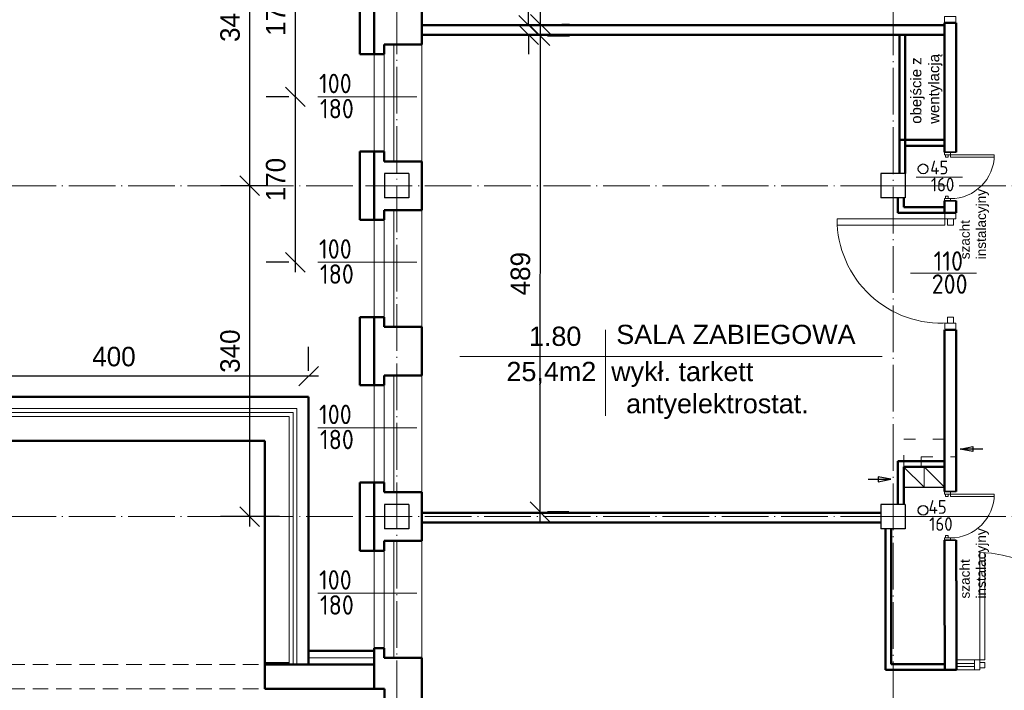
# Model space of a CAD drawing. Header units: millimetres. Extents: x -642 to 14033, y 1994 to 13520.
# Tile 42 of 72: x 4276 to 5287, y 7559 to 8248. Entities that reach past the tile are written whole.
import ezdxf

# ---------------------------------------------------------------- set-up
doc = ezdxf.new("R2010")
doc.units = ezdxf.units.MM
for name, pattern in [('ACAD_ISO03W100', [30, 12, -18]), ('ACAD_ISO04W100', [30.5, 24, -3, 0.5, -3]), ('KRESKOWA_X2', [12, 8, -4])]:
    doc.linetypes.add(name, pattern=pattern)
for name, color, linetype, lineweight in [('drzwi', 140, 'Continuous', 13), ('KOMINY', 43, 'Continuous', 15), ('opisy drzwi', 40, 'Continuous', 13), ('opisy pom', 3, 'Continuous', 18), ('opisy pom.50', 3, 'Continuous', 20), ('przerywana', 7, 'KRESKOWA_X2', 9), ('sciany', 4, 'Continuous', 35), ('symetria', 7, 'ACAD_ISO04W100', 9), ('słupy', 2, 'Continuous', 30), ('ula-szraf', 40, 'Continuous', 9), ('wymiary', 1, 'Continuous', 13), ('ściana', 4, 'Continuous', 50)]:
    doc.layers.add(name, color=color, linetype=linetype, lineweight=lineweight)
doc.layers.add('kanalizacja', color=210, linetype='Continuous')
doc.styles.add('ISO', font='isocp.shx')
doc.styles.add('ROMANS', font='ROMANS')
doc.styles.add('SYSTEM', font='TXT')
doc.linetypes.add('BATTING', pattern='A,0.0001,-0.1,[134,ltypeshp.shx,S=0.1,R=0,X=-0.1,Y=0],-0.2,[134,ltypeshp.shx,S=0.1,R=180,X=0.1,Y=0],-0.1', length=0.4001)
doc.dimstyles.new('Jacek2', dxfattribs={"dimscale": 2, "dimtxt": 10, "dimasz": 10, "dimexe": 15, "dimexo": 15, "dimgap": 5, "dimtad": 1, "dimdec": 0, "dimzin": 0, "dimdsep": 46, "dimtxsty": 'Standard', "dimblk": 'OBLIQUE', "dimcen": 0, "dimdle": 5, "dimadec": 1, "dimazin": 0, "dimtfac": 1, "dimtdec": 0, "dimtofl": 0, "dimtmove": 0, "dimatfit": 3, "dimfxl": 1, "dimtolj": 1, "dimtzin": 0, "dimarcsym": 0})

# ---------------------------------------------------------------- blocks, each defined once
blk = doc.blocks.new('_OBLIQUE')
at = {"color": 0, "linetype": 'ByBlock'}
blk.add_line((-0.5, -0.5), (0.5, 0.5), dxfattribs=at)
blk = doc.blocks.new('*D279')
at = {"layer": 'Defpoints', "color": 0, "transparency": 16777216}
for p in [(4788.1, 8231.4), (4788.1, 7742.5), (4810.1, 7742.5)]:
    blk.add_point(p, dxfattribs=at)
at = {"layer": 'wymiary', "color": 0, "lineweight": -2, "transparency": 16777216}
for p, q in [((4810.5, 8241.4), (4810.1, 7732.5)), ((4818.1, 8231.4), (4840.5, 8231.4)), ((4818.1, 7742.5), (4840.1, 7742.5))]:
    blk.add_line(p, q, dxfattribs=at)
at = {"layer": 'wymiary', "color": 0, "lineweight": -2, "transparency": 16777216, "xscale": 20, "yscale": 20, "zscale": 20}
for p, rotation in [((4810.5, 8231.4), 89.95947965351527), ((4810.1, 7742.5), 269.9594796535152)]:
    blk.add_blockref('_OBLIQUE', p, dxfattribs=dict(at, rotation=rotation))
at = {"layer": 'wymiary', "color": 0, "transparency": 16777216, "insert": (4790.3, 7987), "char_height": 20, "attachment_point": 5, "rotation": 89.9595}
blk.add_mtext('\\A1;489', dxfattribs=at)
blk = doc.blocks.new('*D280')
at = {"layer": 'Defpoints', "color": 0, "transparency": 16777216}
for p in [(4788.1, 8242.4), (4788.1, 8232.4), (4798.7, 8232.4)]:
    blk.add_point(p, dxfattribs=at)
at = {"layer": 'wymiary', "color": 0, "lineweight": -2, "transparency": 16777216}
for p, q in [((4798.7, 8242.4), (4798.7, 8337.4)), ((4818.1, 8242.4), (4828.7, 8242.4)), ((4798.7, 8232.4), (4798.7, 8212.4)), ((4818.1, 8232.4), (4828.7, 8232.4))]:
    blk.add_line(p, q, dxfattribs=at)
at = {"layer": 'wymiary', "color": 0, "lineweight": -2, "transparency": 16777216, "xscale": 20, "yscale": 20, "zscale": 20}
for p, rotation in [((4798.7, 8242.4), 269.9594796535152), ((4798.7, 8232.4), 89.95947965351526)]:
    blk.add_blockref('_OBLIQUE', p, dxfattribs=dict(at, rotation=rotation))
at = {"layer": 'wymiary', "color": 0, "transparency": 16777216, "insert": (4778.7, 8315.8), "char_height": 20, "attachment_point": 5, "rotation": 89.9595}
blk.add_mtext('\\A1;10', dxfattribs=at)
blk = doc.blocks.new('*D304')
at = {"layer": 'Defpoints', "color": 0, "transparency": 16777216}
for p in [(4172.6, 7881.7), (4172.6, 7857.3), (4572.6, 7857.3)]:
    blk.add_point(p, dxfattribs=at)
at = {"layer": 'wymiary', "color": 0, "lineweight": -2, "transparency": 16777216}
for p, q in [((4172.6, 7887.3), (4172.6, 7911.7)), ((4572.6, 7887.3), (4572.6, 7911.7)), ((4582.6, 7881.7), (4162.6, 7881.7))]:
    blk.add_line(p, q, dxfattribs=at)
at = {"layer": 'wymiary', "color": 0, "lineweight": -2, "transparency": 16777216, "xscale": 20, "yscale": 20, "zscale": 20, "rotation": 180}
blk.add_blockref('_OBLIQUE', (4172.6, 7881.7), dxfattribs=at)
at = {"layer": 'wymiary', "color": 0, "lineweight": -2, "transparency": 16777216, "xscale": 20, "yscale": 20, "zscale": 20}
blk.add_blockref('_OBLIQUE', (4572.6, 7881.7), dxfattribs=at)
at = {"layer": 'wymiary', "color": 0, "transparency": 16777216, "insert": (4372.6, 7901.7), "char_height": 20, "attachment_point": 5}
blk.add_mtext('\\A1;400', dxfattribs=at)
blk = doc.blocks.new('*D319')
at = {"layer": 'Defpoints', "color": 0, "transparency": 16777216}
for p in [(4809.1, 8543.4), (4810.7, 8543.4), (4802.7, 8243.4)]:
    blk.add_point(p, dxfattribs=at)
at = {"layer": 'wymiary', "color": 0, "lineweight": -2, "transparency": 16777216}
for p, q in [((4810.7, 8233.4), (4810.7, 8553.4)), ((4839.1, 8543.4), (4840.7, 8543.4)), ((4832.7, 8243.4), (4840.7, 8243.4))]:
    blk.add_line(p, q, dxfattribs=at)
at = {"layer": 'wymiary', "color": 0, "lineweight": -2, "transparency": 16777216, "xscale": 20, "yscale": 20, "zscale": 20}
for p, rotation in [((4810.7, 8543.4), 90), ((4810.7, 8243.4), 270)]:
    blk.add_blockref('_OBLIQUE', p, dxfattribs=dict(at, rotation=rotation))
at = {"layer": 'wymiary', "color": 0, "transparency": 16777216, "insert": (4790.7, 8393.4), "char_height": 20, "attachment_point": 5, "rotation": 90}
blk.add_mtext('\\A1;300', dxfattribs=at)
blk = doc.blocks.new('*D486')
at = {"layer": 'Defpoints', "color": 0, "transparency": 16777216}
for p in [(4582.2, 8338.7), (4558.9, 8168.7), (4582.2, 8168.7)]:
    blk.add_point(p, dxfattribs=at)
at = {"layer": 'wymiary', "color": 0, "lineweight": -2, "transparency": 16777216}
for p, q in [((4558.9, 8348.7), (4558.9, 8158.7)), ((4552.2, 8338.7), (4528.9, 8338.7)), ((4552.2, 8168.7), (4528.9, 8168.7))]:
    blk.add_line(p, q, dxfattribs=at)
at = {"layer": 'wymiary', "color": 0, "lineweight": -2, "transparency": 16777216, "xscale": 20, "yscale": 20, "zscale": 20}
for p, rotation in [((4558.9, 8338.7), 90), ((4558.9, 8168.7), 270)]:
    blk.add_blockref('_OBLIQUE', p, dxfattribs=dict(at, rotation=rotation))
at = {"layer": 'wymiary', "color": 0, "transparency": 16777216, "insert": (4538.9, 8253.7), "char_height": 20, "attachment_point": 5, "rotation": 90}
blk.add_mtext('\\A1;170', dxfattribs=at)
blk = doc.blocks.new('*D487')
at = {"layer": 'Defpoints', "color": 0, "transparency": 16777216}
for p in [(4582.2, 8168.7), (4558.9, 7998.7), (4582.2, 7998.7)]:
    blk.add_point(p, dxfattribs=at)
at = {"layer": 'wymiary', "color": 0, "lineweight": -2, "transparency": 16777216}
for p, q in [((4558.9, 8178.7), (4558.9, 7988.7)), ((4552.2, 8168.7), (4528.9, 8168.7)), ((4552.2, 7998.7), (4528.9, 7998.7))]:
    blk.add_line(p, q, dxfattribs=at)
at = {"layer": 'wymiary', "color": 0, "lineweight": -2, "transparency": 16777216, "xscale": 20, "yscale": 20, "zscale": 20}
for p, rotation in [((4558.9, 8168.7), 90), ((4558.9, 7998.7), 270)]:
    blk.add_blockref('_OBLIQUE', p, dxfattribs=dict(at, rotation=rotation))
at = {"layer": 'wymiary', "color": 0, "transparency": 16777216, "insert": (4538.9, 8083.7), "char_height": 20, "attachment_point": 5, "rotation": 90}
blk.add_mtext('\\A1;170', dxfattribs=at)
blk = doc.blocks.new('*D495')
at = {"layer": 'Defpoints', "color": 0, "transparency": 16777216}
for p in [(4558.9, 8417.4), (4512, 8077.4), (4558.9, 8077.4)]:
    blk.add_point(p, dxfattribs=at)
at = {"layer": 'wymiary', "color": 0, "lineweight": -2, "transparency": 16777216}
for p, q in [((4512, 8427.4), (4512, 8067.4)), ((4528.9, 8417.4), (4482, 8417.4)), ((4528.9, 8077.4), (4482, 8077.4))]:
    blk.add_line(p, q, dxfattribs=at)
at = {"layer": 'wymiary', "color": 0, "lineweight": -2, "transparency": 16777216, "xscale": 20, "yscale": 20, "zscale": 20}
for p, rotation in [((4512, 8417.4), 90), ((4512, 8077.4), 270)]:
    blk.add_blockref('_OBLIQUE', p, dxfattribs=dict(at, rotation=rotation))
at = {"layer": 'wymiary', "color": 0, "transparency": 16777216, "insert": (4492, 8247.4), "char_height": 20, "attachment_point": 5, "rotation": 90}
blk.add_mtext('\\A1;340', dxfattribs=at)
blk = doc.blocks.new('*D496')
at = {"layer": 'Defpoints', "color": 0, "transparency": 16777216}
for p in [(4558.9, 8077.4), (4512, 7737.4), (4572.6, 7737.4)]:
    blk.add_point(p, dxfattribs=at)
at = {"layer": 'wymiary', "color": 0, "lineweight": -2, "transparency": 16777216}
for p, q in [((4512, 8087.4), (4512, 7727.4)), ((4528.9, 8077.4), (4482, 8077.4)), ((4542.6, 7737.4), (4482, 7737.4))]:
    blk.add_line(p, q, dxfattribs=at)
at = {"layer": 'wymiary', "color": 0, "lineweight": -2, "transparency": 16777216, "xscale": 20, "yscale": 20, "zscale": 20}
for p, rotation in [((4512, 8077.4), 90), ((4512, 7737.4), 270)]:
    blk.add_blockref('_OBLIQUE', p, dxfattribs=dict(at, rotation=rotation))
at = {"layer": 'wymiary', "color": 0, "transparency": 16777216, "insert": (4492, 7907.4), "char_height": 20, "attachment_point": 5, "rotation": 90}
blk.add_mtext('\\A1;340', dxfattribs=at)

msp = doc.modelspace()

# ---------------------------------------------------------------- linework, layer by layer
at = {"layer": 'drzwi'}
for p, q in [((5238.3, 7586.5), (5256.8, 7586.5)), ((5238.3, 7583.5), (5256.8, 7583.5))]:
    msp.add_line(p, q, dxfattribs=at)
msp.add_lwpolyline([(5256.7, 7579.8), (5256.7, 7590.2), (5238.3, 7590.2), (5238.3, 7579.8)], close=True, dxfattribs=at)
for points in [[(5226.1, 8251.1, 0), (5226.1, 8244.9, 0), (5237.6, 8244.9, 0), (5237.6, 8251.1, 0), (5226.1, 8251.1, 0)], [(5226.1, 8109.1, 0), (5226.1, 8111.6, 0), (5232.1, 8111.6, 0), (5232.1, 8109.1, 0), (5226.1, 8109.1, 0)], [(5227.1, 8109.1, 0), (5227.1, 8106.6, 0), (5229.6, 8106.6, 0), (5229.6, 8109.1, 0), (5227.1, 8109.1, 0)], [(5232.1, 8109.1, 0), (5232.1, 8106.6, 0), (5277.1, 8106.6, 0), (5277.1, 8109.1, 0), (5232.1, 8109.1, 0)], [(5226.1, 8064.2, 0), (5226.1, 8061.7, 0), (5232.1, 8061.7, 0), (5232.1, 8064.2, 0), (5226.1, 8064.2, 0)], [(5227.1, 8064.2, 0), (5227.1, 8066.6, 0), (5229.6, 8066.6, 0), (5229.6, 8064.2, 0), (5227.1, 8064.2, 0)], [(5226.2, 8043.2, 0), (5226.2, 8037, 0), (5115.6, 8037, 0)], [(5115.6, 8043.2, 0), (5226.2, 8043.2, 0)], [(5226.2, 8043.2, 0), (5226.2, 8049.4, 0), (5237.7, 8049.4, 0), (5237.7, 8043.2, 0), (5226.2, 8043.2, 0)], [(5235.2, 8043.2, 0), (5235.2, 8037, 0), (5229, 8037, 0), (5229, 8043.2, 0), (5235.2, 8043.2, 0)], [(5235.2, 7936.1, 0), (5235.2, 7942.3, 0), (5229, 7942.3, 0), (5229, 7936.1, 0), (5235.2, 7936.1, 0)], [(5226.2, 7936.1, 0), (5226.2, 7929.9, 0), (5237.7, 7929.9, 0), (5237.7, 7936.1, 0), (5226.2, 7936.1, 0)], [(5226.1, 7760.5, 0), (5226.1, 7763, 0), (5232.1, 7763, 0), (5232.1, 7760.5, 0), (5226.1, 7760.5, 0)], [(5227.1, 7760.5, 0), (5227.1, 7758, 0), (5229.6, 7758, 0), (5229.6, 7760.5, 0), (5227.1, 7760.5, 0)], [(5232.1, 7760.5, 0), (5232.1, 7758, 0), (5277.1, 7758, 0), (5277.1, 7760.5, 0), (5232.1, 7760.5, 0)], [(5226.1, 7715.6, 0), (5226.1, 7713.1, 0), (5232.1, 7713.1, 0), (5232.1, 7715.6, 0), (5226.1, 7715.6, 0)], [(5227.1, 7715.6, 0), (5227.1, 7718.1, 0), (5229.6, 7718.1, 0), (5229.6, 7715.6, 0), (5227.1, 7715.6, 0)], [(5262.4, 7700.7, 0), (5262.1, 7590.2, 0)], [(5262.1, 7590.2, 0), (5267.5, 7590.2, 0), (5267.3, 7699.6, 0)], [(5262.1, 7590.2, 0), (5256.7, 7590.2, 0), (5256.7, 7579.8, 0), (5262.1, 7579.8, 0), (5262.1, 7590.2, 0)], [(5262.1, 7582, 0), (5267.5, 7582, 0), (5267.5, 7587.4, 0), (5262.1, 7587.4, 0), (5262.1, 7582, 0)]]:
    msp.add_polyline3d(points, dxfattribs=at)
for centre, radius, start, end in [((5232.1, 8109.1), 45, 270, 0), ((5222.7, 8043.2), 107.1, 179.9998, 274.0037), ((5232.1, 7760.5), 45, 270, 0), ((5256.7, 7560.6), 140.2, 12.808, 87.6565)]:
    msp.add_arc(centre, radius, start, end, dxfattribs=at)
at = {"layer": 'kanalizacja'}
for centre in [(5204, 8094.7), (5204, 7743.8)]:
    msp.add_circle(centre, 5, dxfattribs=at)
at = {"layer": 'KOMINY', "lineweight": 18}
for p, q in [((5184, 7788.5), (5205.1, 7767.5)), ((5205, 7788.5), (5226.1, 7767.5)), ((5226.1, 7767.4), (5184.1, 7767.4))]:
    msp.add_line(p, q, dxfattribs=at)
at = {"layer": 'KOMINY', "linetype": 'ACAD_ISO03W100', "lineweight": 18}
for points in [[(5184.1, 7788.5), (5184.1, 7816.8), (5236.6, 7816.8)], [(5202.1, 7788.5), (5202.1, 7798.8), (5236.6, 7798.8)]]:
    msp.add_lwpolyline(points, dxfattribs=at)
at = {"layer": 'KOMINY', "lineweight": 30}
for points in [[(5265.2, 7806.8), (5242, 7806.8), (5255.1, 7809.4), (5255.1, 7804.2), (5242, 7806.8)], [(5147.6, 7775.9), (5170.8, 7775.9), (5157.7, 7778.4), (5157.7, 7773.3), (5170.8, 7775.9)]]:
    msp.add_lwpolyline(points, dxfattribs=at)
at = {"layer": 'KOMINY', "lineweight": 18}
for points in [[(5184.1, 7788.5), (5205.1, 7788.5), (5205.1, 7767.5), (5184.1, 7767.5)], [(5205.1, 7788.5), (5226.1, 7788.5), (5226.1, 7767.5), (5205.1, 7767.5)]]:
    msp.add_lwpolyline(points, close=True, dxfattribs=at)
at = {"layer": 'opisy drzwi'}
for p, q in [((4660.1, 8222.4), (4660.1, 8102.4)), ((4689.1, 8222.4), (4689.1, 8102.4)), ((4640.1, 8212.4), (4640.1, 8112.4)), ((4650.1, 8212.4), (4650.1, 8112.4)), ((4582.2, 8168.7), (4683.9, 8168.7)), ((5244.3, 8086), (5196.8, 8086)), ((4660.1, 8052.4), (4660.1, 7932.4)), ((4689.1, 8052.4), (4689.1, 7932.4)), ((4640.1, 8042.4), (4640.1, 7942.4)), ((4650.1, 8042.4), (4650.1, 7942.4)), ((4582.2, 7998.7), (4683.9, 7998.7)), ((5191.1, 7987.4), (5259, 7987.4)), ((4660.1, 7882.4), (4660.1, 7762.4)), ((4689.1, 7882.4), (4689.1, 7762.4)), ((4640.1, 7872.4), (4640.1, 7772.4)), ((4650.1, 7872.4), (4650.1, 7772.4)), ((4560.6, 7848.4), (4184.6, 7848.4)), ((4552.6, 7840.4), (4192.6, 7840.4)), ((4552.6, 7585.4), (4552.6, 7840.4)), ((4560.6, 7585.4), (4560.6, 7848.4)), ((4582.2, 7828.7), (4683.9, 7828.7)), ((5244.3, 7737.4), (5196.8, 7737.4)), ((4660.1, 7712.4), (4660.1, 7592.4)), ((4689.1, 7712.4), (4689.1, 7592.4)), ((4640.1, 7702.4), (4640.1, 7602.4)), ((4650.1, 7702.4), (4650.1, 7602.4)), ((4582.2, 7658.7), (4683.9, 7658.7)), ((4552.6, 7587.4), (4527.6, 7587.4))]:
    msp.add_line(p, q, dxfattribs=at)
at = {"layer": 'opisy drzwi', "linetype": 'BATTING', "ltscale": 2}
msp.add_line((4552.6, 7586.4), (4527.6, 7586.4), dxfattribs=at)
at = {"layer": 'opisy pom'}
msp.add_line((5162, 7901.8), (4728, 7901.8), dxfattribs=at)
at = {"layer": 'opisy pom.50'}
msp.add_line((4877.6, 7929.3), (4877.6, 7840.9), dxfattribs=at)
at = {"layer": 'przerywana', "linetype": 'KRESKOWA_X2', "ltscale": 2}
for p, q in [((4217.1, 7585.4), (4527.6, 7585.4)), ((4217.1, 7560.4), (4527.6, 7560.4))]:
    msp.add_line(p, q, dxfattribs=at)
at = {"layer": 'sciany'}
for points in [[(5226.1, 8111.7), (5238.1, 8111.7)], [(5226.1, 8061.7), (5238.1, 8061.7)], [(5226.1, 7763.1), (5238.1, 7763.1)], [(5226.1, 7713.1), (5238.1, 7713.1)]]:
    msp.add_lwpolyline(points, dxfattribs=at)
at = {"layer": 'symetria', "linetype": 'ACAD_ISO04W100', "ltscale": 2}
for p, q in [((4663.1, 5955.6), (4663.1, 10845.2)), ((5173.1, 5954.4), (5173.1, 10824.4)), ((6143.1, 8077.4), (4138.3, 8077.4)), ((6143.1, 7737.4), (3127.2, 7737.4))]:
    msp.add_line(p, q, dxfattribs=at)
at = {"layer": 'symetria'}
for p, q in [((5188.1, 8077.4), (5158.1, 8077.4)), ((5188.1, 7737.4), (5158.1, 7737.4))]:
    msp.add_line(p, q, dxfattribs=at)
at = {"layer": 'słupy'}
for p, q in [((4675.6, 8089.9), (4650.6, 8089.9)), ((4650.6, 8089.9), (4650.6, 8064.9)), ((4675.6, 8089.9), (4675.6, 8064.9)), ((5160.6, 8089.9), (5160.6, 8064.9)), ((5185.6, 8089.9), (5160.6, 8089.9)), ((5185.6, 8089.9), (5160.6, 8089.9)), ((5160.6, 8089.9), (5160.6, 8064.9)), ((5185.6, 8089.9), (5185.6, 8064.9)), ((5185.6, 8089.9), (5185.6, 8064.9)), ((4675.6, 8064.9), (4650.6, 8064.9)), ((5185.6, 8064.9), (5160.6, 8064.9)), ((5185.6, 8064.9), (5160.6, 8064.9)), ((4675.6, 7749.9), (4650.6, 7749.9)), ((4650.6, 7749.9), (4650.6, 7724.9)), ((4675.6, 7749.9), (4675.6, 7724.9)), ((5160.6, 7749.9), (5160.6, 7724.9)), ((5185.6, 7749.9), (5160.6, 7749.9)), ((5185.6, 7749.9), (5160.6, 7749.9)), ((5160.6, 7749.9), (5160.6, 7724.9)), ((5185.6, 7749.9), (5185.6, 7724.9)), ((5185.6, 7749.9), (5185.6, 7724.9)), ((4675.6, 7724.9), (4650.6, 7724.9)), ((5185.6, 7724.9), (5160.6, 7724.9)), ((5185.6, 7724.9), (5160.6, 7724.9))]:
    msp.add_line(p, q, dxfattribs=at)
at = {"layer": 'ula-szraf', "linetype": 'BATTING', "ltscale": 8}
for p, q in [((4556.6, 7844.4), (4188.6, 7844.4)), ((4556.6, 7585.4), (4556.6, 7844.4))]:
    msp.add_line(p, q, dxfattribs=at)
at = {"layer": 'ula-szraf', "linetype": 'BATTING', "ltscale": 14}
msp.add_line((4640.1, 7592.4), (4572.6, 7592.4), dxfattribs=at)
at = {"layer": 'ściana'}
for p, q in [((4625.1, 8212.4), (4625.1, 8282.4)), ((4640.1, 8212.4), (4640.1, 8282.4)), ((4689.1, 8232.4), (4689.1, 8272.4)), ((5226.1, 8242.4), (4689.1, 8242.4)), ((5238.1, 8244.9), (5226.1, 8244.9)), ((5226.1, 8111.7), (5226.1, 8244.9)), ((5238.1, 8111.7), (5238.1, 8244.9)), ((4689.1, 8222.4), (4689.1, 8232.4)), ((5226.1, 8232.4), (4689.1, 8232.4)), ((5179.6, 8089.9), (5179.6, 8232.4)), ((5185.6, 8089.9), (5185.6, 8232.4)), ((4650.1, 8212.4), (4650.1, 8222.4)), ((4689.1, 8222.4), (4650.1, 8222.4)), ((4650.1, 8212.4), (4625.1, 8212.4)), ((4650.1, 8212.4), (4640.1, 8212.4)), ((5179.6, 8124.4), (5226.1, 8124.4)), ((5185.6, 8118.4), (5226.1, 8118.4)), ((4650.1, 8112.4), (4625.1, 8112.4)), ((4625.1, 8042.4), (4625.1, 8112.4)), ((4650.1, 8112.4), (4640.1, 8112.4)), ((4640.1, 8042.4), (4640.1, 8112.4)), ((4650.1, 8102.4), (4650.1, 8112.4)), ((4689.1, 8102.4), (4650.1, 8102.4)), ((4689.1, 8092.4), (4689.1, 8102.4)), ((4689.1, 8052.4), (4689.1, 8092.4)), ((5178.1, 8049.4), (5178.1, 8064.9)), ((5184.1, 8055.4), (5184.1, 8064.9)), ((4640.1, 8042.4), (4640.1, 8062.4)), ((5184.1, 8055.4), (5226.1, 8055.4)), ((5226.1, 8049.4), (5226.1, 8061.7)), ((5238.1, 8049.4), (5238.1, 8061.7)), ((4650.1, 8042.4), (4650.1, 8052.4)), ((4689.1, 8052.4), (4650.1, 8052.4)), ((5178.1, 8049.4), (5226.1, 8049.4)), ((5226.1, 8049.4), (5238.1, 8049.4)), ((4650.1, 8042.4), (4625.1, 8042.4)), ((4650.1, 8042.4), (4640.1, 8042.4)), ((4650.1, 7942.4), (4625.1, 7942.4)), ((4625.1, 7872.4), (4625.1, 7942.4)), ((4640.1, 7872.4), (4640.1, 7942.4)), ((4650.1, 7942.4), (4640.1, 7942.4)), ((4650.1, 7932.4), (4650.1, 7942.4)), ((4689.1, 7932.4), (4650.1, 7932.4)), ((4689.1, 7882.4), (4689.1, 7932.4)), ((5226.1, 7763.1), (5226.1, 7929.4)), ((5226.3, 7929.4), (5237.9, 7929.4)), ((5238.1, 7763.1), (5238.1, 7929.4)), ((4650.1, 7872.4), (4650.1, 7882.4)), ((4689.1, 7882.4), (4650.1, 7882.4)), ((4650.1, 7872.4), (4625.1, 7872.4)), ((4650.1, 7872.4), (4640.1, 7872.4)), ((4572.6, 7860.4), (4172.6, 7860.4)), ((4572.6, 7585.4), (4572.6, 7860.4)), ((4527.6, 7815.4), (4217.6, 7815.4)), ((4527.6, 7560.4), (4527.6, 7815.4)), ((5178.1, 7794.5), (5226.1, 7794.5)), ((5178.1, 7749.9), (5178.1, 7794.5)), ((5184.1, 7788.5), (5226.1, 7788.5)), ((5184.1, 7749.9), (5184.1, 7788.5)), ((4650.1, 7772.4), (4625.1, 7772.4)), ((4625.1, 7702.4), (4625.1, 7772.4)), ((4640.1, 7722.4), (4640.1, 7772.4)), ((4650.1, 7772.4), (4640.1, 7772.4)), ((4650.1, 7762.4), (4650.1, 7772.4)), ((4689.1, 7762.4), (4650.1, 7762.4)), ((4689.1, 7743.4), (4689.1, 7762.4)), ((4689.1, 7712.4), (4689.1, 7743.4)), ((5160.6, 7741.4), (4689.1, 7741.4)), ((5160.6, 7731.4), (4689.1, 7731.4)), ((4640.1, 7702.4), (4640.1, 7722.4)), ((5165.3, 7579.8), (5165.3, 7724.9)), ((5171.3, 7585.8), (5171.3, 7724.9)), ((4650.1, 7702.4), (4650.1, 7712.4)), ((4689.1, 7712.4), (4650.1, 7712.4)), ((5226.1, 7671.4), (5226.1, 7713.1)), ((5238.1, 7671.4), (5238.1, 7713.1)), ((4650.1, 7702.4), (4625.1, 7702.4)), ((4650.1, 7702.4), (4640.1, 7702.4)), ((5226.2, 7579.9), (5226.1, 7671.4)), ((5226.1, 7671.4), (5226.1, 7671.4)), ((5238.3, 7579.8), (5238.2, 7671.4)), ((4640.1, 7599.4), (4572.6, 7599.4)), ((4640.1, 7560.4), (4640.1, 7602.4)), ((4650.1, 7602.4), (4640.1, 7602.4)), ((4650.1, 7602.4), (4650.1, 7592.4)), ((4689.1, 7592.4), (4650.1, 7592.4)), ((4689.1, 7572.4), (4689.1, 7592.4)), ((4640.1, 7585.4), (4527.6, 7585.4)), ((5226.1, 7579.9), (5165.3, 7579.8)), ((5226.1, 7585.9), (5171.3, 7585.8)), ((5238.3, 7579.8), (5226.2, 7579.9)), ((4689.1, 7432.4), (4689.1, 7572.4)), ((4650.6, 7560.4), (4527.6, 7560.4)), ((4650.6, 7407.4), (4650.6, 7560.4))]:
    msp.add_line(p, q, dxfattribs=at)

# ---------------------------------------------------------------- texts
at = {"layer": 'opisy drzwi', "style": 'ISO'}
for s, height, p in [('100', 20, (4583.3, 8172.4)), ('180', 20, (4584.2, 8146.6)), ('45', 14, (5211.3, 8089.1)), ('160', 14, (5212, 8071.6)), ('100', 20, (4583.3, 8002.4)), ('110', 20, (5214.7, 7990)), ('180', 20, (4584.2, 7976.6)), ('200', 20, (5212.8, 7966.3)), ('100', 20, (4583.3, 7832.4)), ('180', 20, (4584.2, 7806.6)), ('45', 14, (5209.6, 7740.3)), ('160', 14, (5210.3, 7722.8)), ('100', 20, (4583.3, 7662.4)), ('180', 20, (4584.2, 7636.6))]:
    msp.add_text(s, height=height, dxfattribs=at).set_placement(p)
at = {"layer": 'opisy pom', "attachment_point": 1, "rotation": 90}
for s, insert, char_height, style in [('{\\fArial|b0|i0|c238|p34;obejście z \\Pwentylacją}', (5191.2, 8141), 11, 'SYSTEM'), ('{\\fArial|b0|i0|c238|p34;szacht\\Pinstalacyjny}', (5241.9, 8001.8), 10, 'ROMANS'), ('{\\fArial|b0|i0|c238|p34;szacht\\Pinstalacyjny}', (5241.9, 7653.2), 10, 'ROMANS')]:
    msp.add_mtext(s, dxfattribs=dict(at, insert=insert, char_height=char_height, style=style))
at = {"layer": 'opisy pom', "char_height": 19.8, "attachment_point": 1, "style": 'SYSTEM'}
for s, insert in [('{\\fArial|b0|i0|c238|p34;1.80}', (4799, 7932.6)), ('{\\fArial|b0|i0|c238|p34;SALA ZABIEGOWA}', (4888.7, 7934.5)), ('{\\fArial|b0|i0|c238|p34;25,4m2  wykł. tarkett \\P                antyelektrostat.}', (4775.9, 7896.4))]:
    msp.add_mtext(s, dxfattribs=dict(at, insert=insert))

# ---------------------------------------------------------------- dimensions: what is measured, and where the dimension line sits
at = {"layer": 'wymiary', "ltscale": 0.5}
for base, p1, p2, angle, picture, middle in [((4810.7, 8543.4), (4802.7, 8243.4), (4809.1, 8543.4), 90, '*D319', (4790.7, 8393.4)), ((4810.1, 7742.5), (4788.1, 8231.4), (4788.1, 7742.5), 89.9595, '*D279', (4790.3, 7987)), ((4172.6, 7881.7), (4572.6, 7857.3), (4172.6, 7857.3), 180, '*D304', (4372.6, 7901.7))]:
    dim = msp.add_linear_dim(base=base, p1=p1, p2=p2, angle=angle, dimstyle='Jacek2', dxfattribs=at)
    dim.commit()
    dim.dimension.update_dxf_attribs({"geometry": picture, "text_midpoint": middle})
at = {"layer": 'wymiary'}
for base, p1, p2, picture, middle in [((4512, 8077.4), (4558.9, 8417.4), (4558.9, 8077.4), '*D495', (4492, 8247.4)), ((4558.9, 8168.7), (4582.2, 8338.7), (4582.2, 8168.7), '*D486', (4538.9, 8253.7)), ((4558.9, 7998.7), (4582.2, 8168.7), (4582.2, 7998.7), '*D487', (4538.9, 8083.7)), ((4512, 7737.4), (4558.9, 8077.4), (4572.6, 7737.4), '*D496', (4492, 7907.4))]:
    dim = msp.add_linear_dim(base=base, p1=p1, p2=p2, angle=90, dimstyle='Jacek2', override={"dimtmove": 1}, dxfattribs=at)
    dim.commit()
    dim.dimension.update_dxf_attribs({"geometry": picture, "text_midpoint": middle})
at = {"layer": 'wymiary', "ltscale": 0.5}
dim = msp.add_linear_dim(base=(4798.7, 8232.4), p1=(4788.1, 8242.4), p2=(4788.1, 8232.4), angle=89.9595, dimstyle='Jacek2', dxfattribs=at)
dim.commit()
dim.dimension.update_dxf_attribs({"geometry": '*D280', "text_midpoint": (4798.7, 8315.8), "dimtype": 160})

doc.saveas('drawing.dxf')
